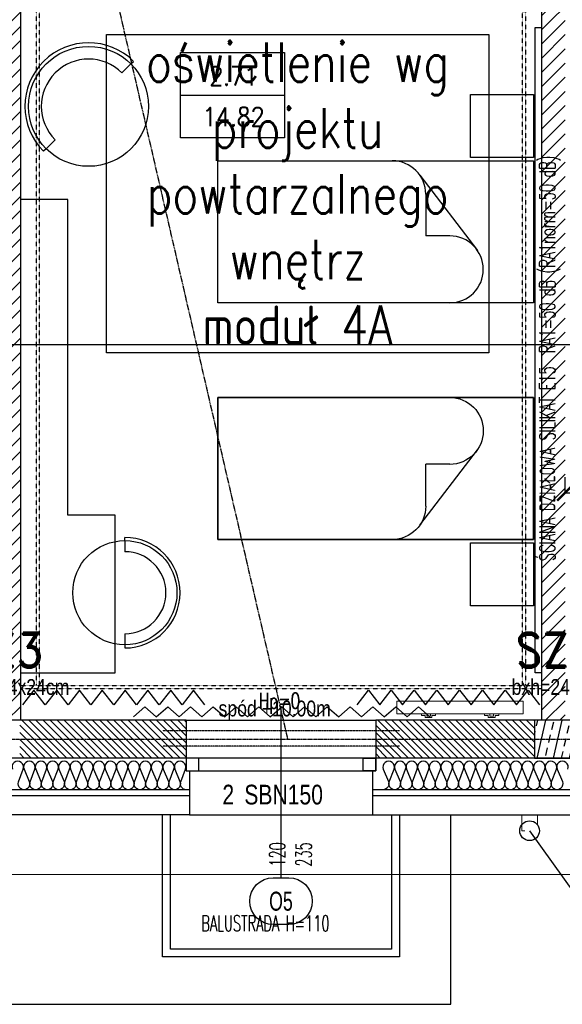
# Model space of a CAD drawing. Header units: millimetres. Extents: x 69081 to 158617, y -37521 to -9534.
# Tile 67 of 256: x 112115 to 112459, y -21442 to -20818. Entities that reach past the tile are written whole.
import ezdxf
from ezdxf.enums import TextEntityAlignment as Align

# ---------------------------------------------------------------- set-up
doc = ezdxf.new("R2010")
doc.units = ezdxf.units.MM
for name, pattern in [('DO', [0.8, 0.6, -0.1, 0, -0.1]), ('DP', [0.5, 0.3, -0.2]), ('KRESKOWA-SREDNIA', [0.2, 0.12, -0.08]), ('Przerywana', [240, 120, -120])]:
    doc.linetypes.add(name, pattern=pattern)
for name, color, linetype in [('0_oświetlenie', 7, 'Continuous'), ('A-----SZ', 8, 'Continuous'), ('A-ARM', 8, 'Continuous'), ('A-BUD-MA-MATERIALY', 8, 'Continuous'), ('A-MEB', 8, 'Continuous'), ('A-OSI', 8, 'DO'), ('A-SCI', 7, 'Continuous'), ('AM DRZWI ZEWN', 1, 'Continuous'), ('BA_okn', 7, 'Continuous'), ('BA_okp', 2, 'Continuous'), ('BA_okw', 1, 'DP'), ('BA_sym', 7, 'Continuous'), ('BA_TXG', 3, 'Continuous'), ('BA_txs', 2, 'Continuous'), ('BA_WIC', 1, 'Continuous'), ('BI_szr', 8, 'Continuous'), ('BZ_sym', 7, 'Continuous'), ('BZ_WIC', 1, 'Continuous'), ('F-BIL', 1, 'Continuous'), ('F-BIL-OP', 3, 'Continuous'), ('F-BIL-TA', 1, 'Continuous'), ('JS_DACH', 3, 'Continuous'), ('JS_OLKA KONSTR', 231, 'Continuous'), ('Nadproża', 5, 'DO'), ('R-----OP', 1, 'Continuous'), ('R-----WY', 1, 'Continuous'), ('RYNNY', 3, 'Continuous'), ('słupy', 1, 'Continuous')]:
    doc.layers.add(name, color=color, linetype=linetype)
for name, color, linetype, lineweight in [('320-W Umeblowanie_Nr_pióra__84', 7, 'Continuous', 13), ('IS_Grzejnik', 15, 'Continuous', 5), ('OPIS', 7, 'Continuous', 25)]:
    doc.layers.add(name, color=color, linetype=linetype, lineweight=lineweight)
doc.layers.get('R-----WY').off()
doc.styles.add('BIKTBG', font='romand.shx', dxfattribs={"width": 0.9})
doc.styles.add('BIKTS', font='bikromsw.shx', dxfattribs={"width": 0.85})
doc.styles.add('ROMANS', font='romans.shx', dxfattribs={"height": 1})
doc.styles.add('SIMPLEX', font='simplex', dxfattribs={"width": 0.85})
doc.styles.add('WYM--ROMANSSHX-08', font='ROMANS.SHX', dxfattribs={"width": 0.8})
doc.dimstyles.new('ROMANSSHX-K5002508105012', dxfattribs={"dimscale": 50, "dimtxt": 0.22, "dimasz": 0.2, "dimexe": 0.2, "dimexo": 0.5, "dimgap": 0.09, "dimtad": 1, "dimdec": 3, "dimrnd": 0.5, "dimdsep": 46, "dimtxsty": 'WYM--ROMANSSHX-08', "dimblk1": 'ARCHTICK', "dimblk2": 'ARCHTICK', "dimsah": 1, "dimcen": 0.1, "dimclrd": 1, "dimclre": 1, "dimclrt": 2, "dimadec": 0, "dimazin": 0, "dimtfac": 1, "dimtdec": 3, "dimtix": 1, "dimtmove": 2, "dimatfit": 3, "dimfxl": 0.5, "dimfxlon": 1, "dimtolj": 1, "dimarcsym": 0})

# ---------------------------------------------------------------- blocks, each defined once
blk = doc.blocks.new('A$C19277BFE')
at = {"layer": 'A-MEB', "linetype": 'Continuous'}
for p, q in [((53.01, 90), (200, 90)), ((200, 90), (200, 0)), ((72.04, 9.16), (35.57, 56.81)), ((200, 0), (89.48, 0))]:
    blk.add_line(p, q, dxfattribs=at)
at = {"layer": 'A-MEB'}
for p in [(53.01, 47.65), (68.3, 21.18)]:
    blk.add_line(p, (68.3, 47.65), dxfattribs=at)
at = {"layer": 'A-MEB', "linetype": 'Continuous'}
blk.add_lwpolyline([(94.24, 0), (0, 0), (0, 90), (56.12, 90)], dxfattribs=at)
for centre, start in [((53.01, 68.82), 90), ((89.48, 21.18), 180)]:
    blk.add_arc(centre, 21.18, start, 270, dxfattribs=at)
blk = doc.blocks.new('osie')
at = {"layer": 'A-OSI'}
for p, q in [((17560.16, -41339.7), (18200.3, -44112.43)), ((16858.8, -44112.43), (20818.3, -44112.43))]:
    blk.add_line(p, q, dxfattribs=at)
blk = doc.blocks.new('_ARCHTICK')
at = {"color": 0, "linetype": 'ByBlock', "const_width": 0.15}
blk.add_lwpolyline([(-0.5, -0.5), (0.5, 0.5)], dxfattribs=at)
blk = doc.blocks.new('*D3047')
at = {"layer": 'A-ARM', "color": 1, "lineweight": -2, "transparency": 16777216}
for p, q in [((112460.64, -21117.49), (112460.64, -21107.49)), ((112790.64, -21117.49), (112790.64, -21107.49)), ((112460.64, -21117.49), (112790.64, -21117.49))]:
    blk.add_line(p, q, dxfattribs=at)
at = {"layer": 'Defpoints', "color": 0, "lineweight": 5, "transparency": 16777216}
for p in [(112460.64, -21117.49), (112790.64, -21117.49), (112790.64, -21117.49)]:
    blk.add_point(p, dxfattribs=at)
at = {"layer": 'A-ARM', "color": 1, "lineweight": -2, "transparency": 16777216, "xscale": 10, "yscale": 10, "zscale": 10, "rotation": 180}
blk.add_blockref('_ARCHTICK', (112460.64, -21117.49), dxfattribs=at)
at = {"layer": 'A-ARM', "color": 1, "lineweight": -2, "transparency": 16777216, "xscale": 10, "yscale": 10, "zscale": 10}
blk.add_blockref('_ARCHTICK', (112790.64, -21117.49), dxfattribs=at)
at = {"layer": 'A-ARM', "color": 2, "transparency": 16777216, "insert": (112625.64, -21107.49), "char_height": 11, "attachment_point": 5, "style": 'WYM--ROMANSSHX-08'}
blk.add_mtext('\\A1;330', dxfattribs=at)
blk = doc.blocks.new('DYBY-BL5')
at = {"layer": 'F-BIL-TA', "color": 1}
blk.add_line((0, 45), (110, 45), dxfattribs=at)
blk.add_lwpolyline([(0, 0), (0, 90), (110, 90), (110, 0)], close=True, dxfattribs=at)
at = {"layer": 'F-BIL-OP', "style": 'SIMPLEX', "width": 0.85}
blk.add_attdef('NR', text='', height=20, dxfattribs=at).set_placement((56, 55), align=Align.CENTER)
at = {"layer": 'F-BIL-OP', "color": 2, "style": 'SIMPLEX', "width": 0.85, "flags": 1}
for tag, p in [('NAZWA', (119, 55)), ('POSADZKA', (119, 12)), ('GRUPA', (119, -27)), ('RODZAJ', (119, -72))]:
    blk.add_attdef(tag, p, '', height=19, dxfattribs=at)
at = {"layer": 'F-BIL-OP', "color": 2, "style": 'SIMPLEX', "width": 0.85}
blk.add_attdef('POW.', text='', height=20, dxfattribs=at).set_placement((56, 12), align=Align.CENTER)
at = {"layer": 'F-BIL-OP', "color": 2, "style": 'SIMPLEX', "width": 0.85, "flags": 1}
blk.add_attdef('POWH.', text='', height=20, dxfattribs=at).set_placement((56, -27), align=Align.CENTER)
blk = doc.blocks.new('Rura spustowa złożona 24')
at = {"layer": '320-W Umeblowanie_Nr_pióra__84', "color": 7, "linetype": 'Przerywana', "lineweight": 13, "flags": 128}
blk.add_lwpolyline([(-50, 50), (-50, -50), (50, -50), (50, 50)], close=True, dxfattribs=at)
blk = doc.blocks.new('symnadpr')
at = {"style": 'BIKTS', "width": 0.8}
blk.add_attdef('SZT_NADPR', text='', height=25, dxfattribs=at).set_placement((-48.7, -11.7), align=Align.RIGHT)
blk.add_attdef('NAZNADPR', (-42.6, -11.7), '', height=25, dxfattribs=at)
blk = doc.blocks.new('A$C04435ce7')
at = {"layer": 'BI_szr'}
h = blk.add_hatch(dxfattribs=at)
h.set_pattern_fill('BIK_ZELBET', color=256, scale=5, angle=32, style=0)
h.set_pattern_definition([(77, (1775.602, 48.061), (-9.7437, 2.2495), []), (77, (1781.599, 51.808), (-9.7437, 2.2495), [5, -3.5])])
h.paths.add_polyline_path([(1757.09, 29.37), (1781.09, 29.37), (1781.09, 53.37), (1757.09, 53.37)])
at = {"layer": 'Nadproża', "ltscale": 0.75}
for p, q in [((1671.59, 46.57), (1521.59, 46.57)), ((1671.59, 36.99), (1521.59, 36.99))]:
    blk.add_line(p, q, dxfattribs=at)
at = {"layer": 'słupy', "color": 4}
blk.add_lwpolyline([(1757.09, 29.37), (1781.09, 29.37), (1781.09, 53.37), (1757.09, 53.37)], close=True, dxfattribs=at)
at = {"layer": 'BZ_sym'}
ref = blk.add_blockref('symnadpr', (1594.89, 6.25), dxfattribs=dict(at, xscale=0.5, yscale=0.5, zscale=0.5))
ref.add_attrib('naznadpr', 'SBN150', (1573.39, 0), dxfattribs={"height": 12.5, "style": 'BIKTS', "width": 0.8})
ref.add_attrib('szt_nadpr', '2', dxfattribs={"height": 12.5, "style": 'BIKTS', "width": 0.8}).set_placement((1566.94, 0), align=Align.RIGHT)
at = {"layer": 'BA_TXG', "style": 'BIKTBG', "width": 0.9}
for p in [(1420.66, 86.79), (1770.66, 86.79)]:
    blk.add_text('SZ3', height=22, rotation=0, dxfattribs=at).set_placement(p, align=Align.CENTER)
at = {"layer": 'OPIS', "char_height": 10, "style": 'WYM--ROMANSSHX-08'}
for s, insert, width, attachment_point in [('{\\fArial|b0|i0|c238|p34;bxh=24x24cm}', (1462.57, 79.45), 74.0521, 3), ('{\\fArial|b0|i0|c238|p34;bxh=24x24cm}', (1812.57, 79.45), 74.0521, 3), ('{\\fArial|b0|i0|c238|p34;spód +10.00m}', (1557.04, 65.8), 160, 1)]:
    blk.add_mtext(s, dxfattribs=dict(at, insert=insert, width=width, attachment_point=attachment_point))
blk = doc.blocks.new('grzejniki pietro 2')
at = {"layer": 'IS_Grzejnik', "extrusion": (0, 0, -1), "elevation": -289.1}
blk.add_lwpolyline([(-18414.12, -43520.93), (-18334.12, -43520.93), (-18334.12, -43512.93), (-18414.12, -43512.93)], close=True, dxfattribs=at)
at = {"layer": 'IS_Grzejnik', "elevation": 289.1}
for points in [[(18358.62, -43520.93), (18355.29, -43520.93), (18355.29, -43522.33), (18352.96, -43522.33), (18352.96, -43520.93), (18349.62, -43520.93), (18349.62, -43521.93), (18351.96, -43521.93), (18351.96, -43523.33), (18356.29, -43523.33), (18356.29, -43521.93), (18358.62, -43521.93)], [(18398.62, -43520.93), (18395.29, -43520.93), (18395.29, -43522.33), (18392.96, -43522.33), (18392.96, -43520.93), (18389.62, -43520.93), (18389.62, -43521.93), (18391.96, -43521.93), (18391.96, -43523.33), (18396.29, -43523.33), (18396.29, -43521.93), (18398.62, -43521.93)]]:
    blk.add_lwpolyline(points, close=True, dxfattribs=at)
blk = doc.blocks.new('symdrz')
blk.add_lwpolyline([(-10, -30, -1), (-10, 30), (10, 30, -1), (10, -30)], format="xyb", close=True)
at = {"style": 'BIKTS', "width": 0.8}
blk.add_attdef('SZERDRZ', text='', height=25, dxfattribs=at).set_placement((77.1, 8.8), align=Align.CENTER)
blk.add_attdef('SYMDRZ', text='', height=25, dxfattribs=at).set_placement((0, 0), align=Align.MIDDLE)
blk.add_attdef('WYSDRZ', text='', height=25, dxfattribs=at).set_placement((77.1, -9.5), align=Align.TOP_CENTER)
blk = doc.blocks.new('A$C3901f979')
at = {"layer": 'AM DRZWI ZEWN'}
ref = blk.add_blockref('symdrz', (1442.75, 14.85), dxfattribs=dict(at, xscale=0.4950000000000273, yscale=0.4950000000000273, zscale=0.4950000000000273))
ref.add_attrib('Symdrz', 'O5', dxfattribs={"layer": 'BA_sym', "height": 12, "style": 'BIKTS', "width": 0.7}).set_placement((1442.75, 14.85), align=Align.MIDDLE_CENTER)
blk = doc.blocks.new('PRZEKROJE')
at = {"layer": 'R-----OP', "color": 121, "linetype": 'DP'}
blk.add_line((17635.62, -35018.77), (20288.52, -35018.77), dxfattribs=at)
blk.add_lwpolyline([(17635.62, -35018.77), (20288.52, -35018.77), (20288.52, -35018.77), (20555.1, -35018.77), (20555.1, -35018.77), (21600.08, -35018.77)], dxfattribs=at)

msp = doc.modelspace()

# ---------------------------------------------------------------- hatches: boundary and pattern name
at = {"layer": 'A-----SZ'}
h = msp.add_hatch(dxfattribs=at)
h.set_pattern_fill('ANSI31', color=256, scale=2)
h.set_pattern_definition([(45, (77432.36, 11586.2524), (-4.4901281, 4.4901281), [])])
h.paths.add_polyline_path([(111471.1992, -19714.1903), (111466.7002, -19694.7029), (111455.0078, -19697.4023), (111459.5068, -19716.8897), (111502.2475, -19902.02), (111556.8122, -19889.4228), (111554.1128, -19877.7303), (111511.2405, -19887.6282)])
h.paths.add_polyline_path([(111908.6415, -20600.5941), (111739.3228, -20600.5941), (111708.7721, -20612.5941), (111908.6415, -20612.5941)])
h.paths.add_polyline_path([(111920.6415, -20560.5941), (111908.6415, -20561.5038), (111908.6415, -20688.5941), (111920.6415, -20688.5941)])
h.paths.add_polyline_path([(111920.6415, -20791.5941), (111908.6415, -20791.5941), (111908.6415, -20869.395), (111920.6415, -20878.9403)])
h.paths.add_polyline_path([(112115.6415, -20560.5941), (112100.6415, -20560.5941), (112100.6415, -21261.5941), (112115.6415, -21261.5941)])
h.paths.add_polyline_path([(112297.6415, -20560.5941), (112285.6415, -20560.5941), (112285.6415, -20678.5941), (112297.6415, -20678.5941)])
h.paths.add_polyline_path([(112409.6415, -20560.5941), (112397.6415, -20560.5941), (112397.6415, -20660.5941), (112445.6415, -20660.5941), (112445.6415, -20648.5941), (112409.6415, -20648.5941)])
h.paths.add_polyline_path([(112508.6415, -20560.5941), (112496.6415, -20560.5941), (112496.6415, -20648.5941), (112460.6415, -20648.5941), (112460.6415, -20660.5941), (112508.6415, -20660.5941)])
h.paths.add_polyline_path([(112460.6415, -20648.5941), (112445.6415, -20648.5941), (112445.6415, -21261.5941), (112460.6415, -21261.5941)])
h.paths.add_polyline_path([(112445.6415, -20800.5941), (112297.6415, -20800.5941), (112297.6415, -20781.5941), (112285.6415, -20781.5941), (112285.6415, -20812.5941), (112445.6415, -20812.5941)])
h.paths.add_polyline_path([(112620.6415, -20781.5941), (112608.6415, -20781.5941), (112608.6415, -20800.5941), (112460.6415, -20800.5941), (112460.6415, -20812.5941), (112620.6415, -20812.5941)])
h.paths.add_polyline_path([(112620.6415, -20560.5941), (112608.6415, -20560.5941), (112608.6415, -20678.5941), (112620.6415, -20678.5941)])
h.paths.add_polyline_path([(112805.6415, -20560.5941), (112790.6415, -20560.5941), (112790.6415, -21261.5941), (112805.6415, -21261.5941)])
h.paths.add_polyline_path([(112987.6415, -20560.5941), (112975.6415, -20560.5941), (112975.6415, -20678.5941), (112987.6415, -20678.5941)])
h.paths.add_polyline_path([(112987.6415, -20779.5941), (112975.6415, -20779.5941), (112975.6415, -20812.5941), (113135.6415, -20812.5941), (113135.6415, -20800.5941), (112987.6415, -20800.5941)])
h.paths.add_polyline_path([(113099.6415, -20560.5941), (113087.6415, -20560.5941), (113087.6415, -20660.5941), (113135.6415, -20660.5941), (113135.6415, -20648.5941), (113099.6415, -20648.5941)])
h.paths.add_polyline_path([(113150.6415, -20648.5941), (113135.6415, -20648.5941), (113135.6415, -21261.5941), (113150.6415, -21261.5941)])
h.paths.add_polyline_path([(113198.6415, -20560.5941), (113186.6415, -20560.5941), (113186.6415, -20648.5941), (113150.6415, -20648.5941), (113150.6415, -20660.5941), (113198.6415, -20660.5941)])
h.paths.add_polyline_path([(113310.6415, -20560.5941), (113298.6415, -20560.5941), (113298.6415, -20678.5941), (113310.6415, -20678.5941)])
h.paths.add_polyline_path([(113310.6415, -20779.5941), (113298.6415, -20779.5941), (113298.6415, -20800.5941), (113150.6415, -20800.5941), (113150.6415, -20812.5941), (113310.6415, -20812.5941)])
h.paths.add_polyline_path([(113495.6415, -20560.5941), (113480.6415, -20560.5941), (113480.6415, -21261.5941), (113495.6415, -21261.5941)])
h.paths.add_polyline_path([(113840.6415, -20560.5941), (113825.6415, -20560.5941), (113825.6415, -21261.5941), (113840.6415, -21261.5941)])
h.paths.add_polyline_path([(113825.6415, -20648.5941), (113789.6415, -20648.5941), (113789.6415, -20560.5941), (113777.6415, -20560.5941), (113777.6415, -20660.5941), (113825.6415, -20660.5941)])
h.paths.add_polyline_path([(113677.6415, -20560.5941), (113665.6415, -20560.5941), (113665.6415, -20678.5941), (113677.6415, -20678.5941)])
h.paths.add_polyline_path([(113677.6415, -20781.5941), (113665.6415, -20781.5941), (113665.6415, -20812.5941), (113825.6415, -20812.5941), (113825.6415, -20800.5941), (113677.6415, -20800.5941)])
h.paths.add_polyline_path([(114226.1415, -20560.5941), (114214.1415, -20560.5941), (114214.1415, -20688.5941), (114226.1415, -20688.5941)])
h.paths.add_polyline_path([(114237.1415, -20346.5941), (114217.1415, -20346.5941), (114217.1415, -20358.5941), (114225.1415, -20358.5941), (114225.1415, -20536.5941), (114237.1415, -20536.5941)])
h.paths.add_polyline_path([(114114.1415, -20346.5941), (114020.1415, -20346.5941), (114020.1415, -20358.5941), (114114.1415, -20358.5941)])
h = msp.add_hatch(dxfattribs=at)
h.set_pattern_fill('ANSI31', color=256, angle=270.0000002)
h.set_pattern_definition([(315, (132169.583, 8390.9974), (2.24506402, 2.24506404), [])])
h.paths.add_polyline_path([(112220.6814, -21261.5849), (112220.6814, -21285.5849), (112115.1814, -21285.5849), (112115.1814, -21261.5849)])
h = msp.add_hatch(dxfattribs=at)
h.set_pattern_fill('ANSI31', color=256, angle=270.0000002)
h.set_pattern_definition([(315, (132395.083, 8390.9974), (2.24506402, 2.24506404), [])])
h.paths.add_polyline_path([(112441.1814, -21261.5849), (112441.1814, -21285.5849), (112340.6814, -21285.5849), (112340.6814, -21261.5849)])

# ---------------------------------------------------------------- linework, layer by layer
at = {"layer": '0_oświetlenie', "color": 7, "lineweight": 5, "elevation": 1}
msp.add_lwpolyline([(111353.9326, -21359.284), (114660.1136, -21359.284), (114644.1136, -18638.284), (113105.1136, -18638.284), (113105.1136, -19854.284), (112602.3789, -19854.284), (112319.9319, -18630.8715), (110820.3763, -18977.0712), (111353.9326, -21359.284)], dxfattribs=at)
at = {"layer": 'A-BUD-MA-MATERIALY'}
for points in [[(112220.6415, -21305.5941, -0.52350852), (112217.2031, -21300.6349), (112220.2298, -21292.5523, 1.47258809), (112213.4056, -21292.6847), (112216.6842, -21300.5026, -1.47258809), (112209.8599, -21300.6349), (112212.8867, -21292.5523, 1.47258809), (112206.0624, -21292.6847), (112209.341, -21300.5026, -1.47258809), (112202.5168, -21300.6349), (112205.5435, -21292.5523, 1.47258809), (112198.7192, -21292.6847), (112201.9979, -21300.5026, -1.47258809), (112195.1736, -21300.6349), (112198.2004, -21292.5523, 1.47258809), (112191.3761, -21292.6847), (112194.6547, -21300.5026, -1.47258809), (112187.8305, -21300.6349), (112190.8572, -21292.5523, 1.47258809), (112184.0329, -21292.6847), (112187.3116, -21300.5026, -1.47258809), (112180.4873, -21300.6349), (112183.5141, -21292.5523, 1.47258809), (112176.6898, -21292.6847), (112179.9684, -21300.5026, -1.47258809), (112173.1442, -21300.6349), (112176.1709, -21292.5523, 1.47258809), (112169.3466, -21292.6847), (112172.6253, -21300.5026, -1.47258809), (112165.801, -21300.6349), (112168.8278, -21292.5523, 1.47258809), (112162.0035, -21292.6847), (112165.2821, -21300.5026, -1.47258809), (112158.4579, -21300.6349), (112161.4846, -21292.5523, 1.47258809), (112154.6603, -21292.6847), (112157.939, -21300.5026, -1.47258809), (112151.1147, -21300.6349), (112154.1415, -21292.5523, 1.47258809), (112147.3172, -21292.6847), (112150.5958, -21300.5026, -1.47258809), (112143.7716, -21300.6349), (112146.7983, -21292.5523, 1.47258809), (112139.974, -21292.6847), (112143.2527, -21300.5026, -1.47258809), (112136.4284, -21300.6349), (112139.4552, -21292.5523, 1.47258809), (112132.6309, -21292.6847), (112135.9095, -21300.5026, -1.47258809), (112129.0853, -21300.6349), (112132.112, -21292.5523, 1.47258809), (112125.2877, -21292.6847), (112128.5664, -21300.5026, -1.47258809), (112121.7421, -21300.6349), (112124.7688, -21292.5523, 1.47258809), (112117.9446, -21292.6847), (112121.2232, -21300.5026, -1.47258809), (112114.399, -21300.6349), (112117.4257, -21292.5523, 1.47258809), (112110.6014, -21292.6847)], [(112176.5826, -21305.5941, -0.52350852), (112173.1442, -21300.6349), (112176.1709, -21292.5523, 1.47258809), (112169.3466, -21292.6847), (112172.6253, -21300.5026, -1.47258809), (112165.801, -21300.6349), (112168.8278, -21292.5523, 1.47258809), (112162.0035, -21292.6847), (112165.2821, -21300.5026, -1.47258809), (112158.4579, -21300.6349), (112161.4846, -21292.5523, 1.47258809), (112154.6603, -21292.6847), (112157.939, -21300.5026, -1.47258809), (112151.1147, -21300.6349), (112154.1415, -21292.5523, 1.47258809), (112147.3172, -21292.6847), (112150.5958, -21300.5026, -1.47258809), (112143.7716, -21300.6349), (112146.7983, -21292.5523, 1.47258809), (112139.974, -21292.6847), (112143.2527, -21300.5026, -1.47258809), (112136.4284, -21300.6349), (112139.4552, -21292.5523, 1.47258809), (112132.6309, -21292.6847), (112135.9095, -21300.5026, -1.47258809), (112129.0853, -21300.6349), (112132.112, -21292.5523, 1.47258809), (112125.2877, -21292.6847), (112128.5664, -21300.5026, -1.47258809), (112121.7421, -21300.6349), (112124.7688, -21292.5523, 1.47258809), (112117.9446, -21292.6847), (112121.2232, -21300.5026, -1.47258809), (112114.399, -21300.6349), (112117.4257, -21292.5523, 1.47258809), (112110.6014, -21292.6847)], [(112462.4257, -21292.5523, 1.47258809), (112455.6014, -21292.6847), (112458.8801, -21300.5026, -1.47258809), (112452.0558, -21300.6349), (112455.0825, -21292.5523, 1.47258809), (112448.2583, -21292.6847), (112451.5369, -21300.5026, -1.47258809), (112444.7127, -21300.6349), (112447.7394, -21292.5523, 1.47258809), (112440.9151, -21292.6847), (112444.1938, -21300.5026, -1.47258809), (112437.3695, -21300.6349), (112440.3962, -21292.5523, 1.47258809), (112433.572, -21292.6847), (112436.8506, -21300.5026, -1.47258809), (112430.0264, -21300.6349), (112433.0531, -21292.5523, 1.47258809), (112426.2288, -21292.6847), (112429.5075, -21300.5026, -1.47258809), (112422.6832, -21300.6349), (112425.7099, -21292.5523, 1.47258809), (112418.8857, -21292.6847), (112422.1643, -21300.5026, -1.47258809), (112415.34, -21300.6349), (112418.3668, -21292.5523, 1.47258809), (112411.5425, -21292.6847), (112414.8212, -21300.5026, -1.47258809), (112407.9969, -21300.6349), (112411.0236, -21292.5523, 1.47258809), (112404.1994, -21292.6847), (112407.478, -21300.5026, -1.47258809), (112400.6537, -21300.6349), (112403.6805, -21292.5523, 1.47258809), (112396.8562, -21292.6847), (112400.1349, -21300.5026, -1.47258809), (112393.3106, -21300.6349), (112396.3373, -21292.5523, 1.47258809), (112389.5131, -21292.6847), (112392.7917, -21300.5026, -1.47258809), (112385.9674, -21300.6349), (112388.9942, -21292.5523, 1.47258809), (112382.1699, -21292.6847), (112385.4486, -21300.5026, -1.47258809), (112378.6243, -21300.6349), (112381.651, -21292.5523, 1.47258809), (112374.8268, -21292.6847), (112378.1054, -21300.5026, -1.47258809), (112371.2811, -21300.6349), (112374.3079, -21292.5523, 1.47258809), (112367.4836, -21292.6847), (112370.7623, -21300.5026, -1.47258809), (112363.938, -21300.6349), (112366.9647, -21292.5523, 1.47258809), (112360.1405, -21292.6847), (112363.4191, -21300.5026, -1.47258809), (112356.5948, -21300.6349), (112359.6216, -21292.5523, 1.47258809), (112352.7973, -21292.6847), (112356.076, -21300.5026, -1.47258809), (112349.2517, -21300.6349), (112352.2784, -21292.5523, 1.47258809), (112345.4542, -21292.6847), (112348.7328, -21300.5026, -0.55167917), (112345.1685, -21305.5898)], [(112462.4257, -21292.5523, 1.47258809), (112455.6014, -21292.6847), (112458.8801, -21300.5026, -1.47258809), (112452.0558, -21300.6349), (112455.0825, -21292.5523, 1.47258809), (112448.2583, -21292.6847), (112451.5369, -21300.5026, -1.47258809), (112444.7127, -21300.6349), (112447.7394, -21292.5523, 1.47258809), (112440.9151, -21292.6847), (112444.1938, -21300.5026, -1.47258809), (112437.3695, -21300.6349), (112440.3962, -21292.5523, 1.47258809), (112433.572, -21292.6847), (112436.8506, -21300.5026, -1.47258809), (112430.0264, -21300.6349), (112433.0531, -21292.5523, 1.47258809), (112426.2288, -21292.6847), (112429.5075, -21300.5026, -1.47258809), (112422.6832, -21300.6349), (112425.7099, -21292.5523, 1.47258809), (112418.8857, -21292.6847), (112422.1643, -21300.5026, -1.47258809), (112415.34, -21300.6349), (112418.3668, -21292.5523, 1.47258809), (112411.5425, -21292.6847), (112414.8212, -21300.5026, -1.47258809), (112407.9969, -21300.6349), (112411.0236, -21292.5523, 1.47258809), (112404.1994, -21292.6847), (112407.478, -21300.5026, -1.47258809), (112400.6537, -21300.6349), (112403.6805, -21292.5523, 1.47258809), (112396.8562, -21292.6847), (112400.1349, -21300.5026, -1.47258809), (112393.3106, -21300.6349), (112396.3373, -21292.5523, 1.47258809), (112389.5131, -21292.6847), (112392.7917, -21300.5026, -0.55167917), (112389.2274, -21305.5898)]]:
    msp.add_lwpolyline(points, format="xyb", dxfattribs=at)
at = {"layer": 'A-MEB'}
for p, q in [((112185.6429, -20845.7382), (112187.2714, -20844.1097)), ((112185.6429, -20845.7382), (112187.2714, -20844.1097)), ((112179.9432, -20851.4379), (112185.6429, -20845.7382)), ((112131.9028, -20899.4783), (112137.6025, -20893.7786)), ((112131.9028, -20899.4783), (112130.2743, -20901.1068)), ((112181.7651, -21147.799), (112181.7651, -21145.799)), ((112181.7651, -21147.799), (112181.7651, -21154.799)), ((112181.7651, -21206.799), (112181.7651, -21213.799)), ((112181.7651, -21213.799), (112181.7651, -21215.799))]:
    msp.add_line(p, q, dxfattribs=at)
at = {"layer": 'A-MEB', "linetype": 'KRESKOWA-SREDNIA'}
for points in [[(112127.6415, -21239.5941), (112127.6415, -20812.5941), (112125.6415, -20812.5941), (112125.6415, -21239.5941)], [(112433.6415, -21239.5941), (112433.6415, -20812.5941), (112435.6415, -20812.5941), (112435.6415, -21239.5941)], [(112115.6415, -21239.5941), (112445.6415, -21239.5941), (112445.6415, -21241.5941), (112115.6415, -21241.5941)]]:
    msp.add_lwpolyline(points, dxfattribs=at)
at = {"layer": 'A-MEB'}
for points in [[(112441.6415, -20822.5941), (112445.6415, -20822.5941), (112445.6415, -21231.5941), (112441.6415, -21231.5941)], [(112240.6415, -20907.0941), (112440.6415, -20907.0941), (112440.6415, -20997.0941), (112240.6415, -20997.0941)], [(112240.6415, -21057.0941), (112440.6415, -21057.0941), (112440.6415, -21147.0941), (112240.6415, -21147.0941)]]:
    msp.add_lwpolyline(points, close=True, dxfattribs=at)
for points in [[(112400.6415, -20905.0941), (112400.6415, -20865.0941), (112440.6415, -20865.0941), (112440.6415, -20905.0941), (112400.6415, -20905.0941)], [(112115.6415, -20931.5941), (112115.6415, -21231.5941), (112175.6415, -21231.5941), (112175.6415, -21131.5941), (112145.6415, -21131.5941), (112145.6415, -20931.5941), (112115.6415, -20931.5941)], [(112115.6415, -20931.5941), (112115.6415, -21231.5941), (112175.6415, -21231.5941), (112175.6415, -21131.5941), (112145.6415, -21131.5941), (112145.6415, -20931.5941), (112115.6415, -20931.5941)], [(112400.6415, -21189.0941), (112400.6415, -21149.0941), (112440.6415, -21149.0941), (112440.6415, -21189.0941), (112400.6415, -21189.0941)], [(112131.3791, -21251.7764), (112124.1584, -21242.5406), (112116.9376, -21251.7764)], [(112145.8206, -21251.7764), (112138.5998, -21242.5406), (112131.3791, -21251.7764)], [(112160.2621, -21251.7764), (112153.0413, -21242.5406), (112145.8206, -21251.7764)], [(112174.7035, -21251.7764), (112167.4828, -21242.5406), (112160.2621, -21251.7764)], [(112189.145, -21251.7764), (112181.9243, -21242.5406), (112174.7035, -21251.7764)], [(112203.5865, -21251.7764), (112196.3658, -21242.5406), (112189.145, -21251.7764)], [(112218.028, -21251.7764), (112210.8072, -21242.5406), (112203.5865, -21251.7764)], [(112232.4695, -21251.7764), (112225.2487, -21242.5406), (112218.028, -21251.7764)], [(112328.8135, -21251.7764), (112336.0342, -21242.5406), (112343.255, -21251.7764)], [(112343.255, -21251.7764), (112350.4757, -21242.5406), (112357.6965, -21251.7764)], [(112357.6965, -21251.7764), (112364.9172, -21242.5406), (112372.1379, -21251.7764)], [(112372.1379, -21251.7764), (112379.3587, -21242.5406), (112386.5794, -21251.7764)], [(112386.5794, -21251.7764), (112393.8002, -21242.5406), (112401.0209, -21251.7764)], [(112401.0209, -21251.7764), (112408.2416, -21242.5406), (112415.4624, -21251.7764)], [(112415.4624, -21251.7764), (112422.6831, -21242.5406), (112429.9038, -21251.7764)], [(112429.9038, -21251.7764), (112437.1246, -21242.5406), (112444.3453, -21251.7764)], [(112187.2583, -21259.3405), (112194.4791, -21253.1047), (112201.6998, -21259.3405)], [(112201.6998, -21259.3405), (112208.9205, -21253.1047), (112216.1413, -21259.3405)], [(112216.1413, -21259.3405), (112223.362, -21253.1047), (112230.5828, -21259.3405)], [(112230.5828, -21259.3405), (112237.8035, -21253.1047), (112245.0242, -21259.3405)], [(112245.0242, -21259.3405), (112252.245, -21253.1047), (112259.4657, -21259.3405)], [(112259.4657, -21259.3405), (112266.6865, -21253.1047), (112273.9072, -21259.3405)], [(112273.9072, -21259.3405), (112281.1279, -21253.1047), (112288.3487, -21259.3405)], [(112288.3487, -21259.3405), (112295.5694, -21253.1047), (112302.7902, -21259.3405)], [(112302.7902, -21259.3405), (112310.0109, -21253.1047), (112317.2316, -21259.3405)], [(112317.2316, -21259.3405), (112324.4524, -21253.1047), (112331.6731, -21259.3405)], [(112331.6731, -21259.3405), (112338.8938, -21253.1047), (112346.1146, -21259.3405)], [(112346.1146, -21259.3405), (112353.3353, -21253.1047), (112360.5561, -21259.3405)], [(112360.5561, -21259.3405), (112367.7768, -21253.1047), (112374.9975, -21259.3405)]]:
    msp.add_lwpolyline(points, dxfattribs=at)
for centre, radius in [((112158.7728, -20872.6082), 38), ((112181.7651, -21180.799), 33)]:
    msp.add_circle(centre, radius, dxfattribs=at)
for centre, radius, start, end in [((112158.7728, -20872.6082), 40.303, 45, 225), ((112158.7728, -20872.6082), 29.9394, 45, 225), ((112181.7651, -21180.799), 35, 270, 90), ((112181.7651, -21180.799), 26, 270, 90)]:
    msp.add_arc(centre, radius, start, end, dxfattribs=at)
at = {"layer": 'A-SCI', "color": 5}
for p, q in [((112115.6415, -20560.5941), (112115.6415, -21261.5941)), ((112445.6415, -20648.5941), (112445.6415, -21261.5941))]:
    msp.add_line(p, q, dxfattribs=at)
at = {"layer": 'A-SCI', "color": 4}
for p, q in [((112220.6415, -21261.5941), (112220.6415, -21293.5941)), ((112340.6415, -21261.5941), (112340.6415, -21293.5941))]:
    msp.add_line(p, q, dxfattribs=at)
for points in [[(112220.6415, -21261.5941), (111995.6415, -21261.5941)], [(112565.6415, -21261.5941), (112340.6415, -21261.5941)], [(112220.6415, -21285.5941), (111995.6415, -21285.5941)], [(112565.6415, -21285.5941), (112340.6415, -21285.5941)], [(112220.6415, -21293.5941), (112222.6415, -21293.5941), (112222.6415, -21321.5941)], [(112340.6415, -21293.5941), (112338.6415, -21293.5941), (112338.6415, -21321.5941), (112567.6415, -21321.5941)], [(112222.6415, -21321.5941), (111993.6415, -21321.5941)]]:
    msp.add_lwpolyline(points, dxfattribs=at)
at = {"layer": 'BA_okn'}
for points in [[(112220.6415, -21293.5941), (112340.6415, -21293.5941), (112340.6415, -21285.5941), (112220.6415, -21285.5941)], [(112220.6415, -21293.5941), (112228.6415, -21293.5941), (112228.6415, -21285.5941), (112220.6415, -21285.5941)], [(112340.6415, -21293.5941), (112332.6415, -21293.5941), (112332.6415, -21285.5941), (112340.6415, -21285.5941)]]:
    msp.add_lwpolyline(points, close=True, dxfattribs=at)
at = {"layer": 'BA_okp'}
for points in [[(111438.1415, -21321.5941), (111438.1415, -21441.5941), (112388.1415, -21441.5941), (112388.1415, -21321.5941)], [(112355.6415, -21321.5941), (112355.6415, -21411.5941), (112205.6415, -21411.5941), (112205.6415, -21321.5941)], [(112350.6415, -21321.5941), (112350.6415, -21406.5941), (112210.6415, -21406.5941), (112210.6415, -21321.5941)]]:
    msp.add_lwpolyline(points, dxfattribs=at)
at = {"layer": 'BA_okw'}
for p, q in [((112220.6415, -21261.5941), (112340.6415, -21261.5941)), ((112222.6415, -21321.5941), (112338.6415, -21321.5941))]:
    msp.add_line(p, q, dxfattribs=at)
at = {"layer": 'BA_WIC'}
msp.add_line((112280.6415, -21252.5941), (112280.6415, -21361.4009), dxfattribs=at)
msp.add_lwpolyline([(112438.1165, -21331.5941), (112474.0557, -21381.7021), (112631.1321, -21381.7021)], dxfattribs=at)
at = {"layer": 'BZ_WIC'}
for points in [[(112222.6415, -21305.5941), (111993.6415, -21305.5941)], [(112567.6415, -21305.5941), (112338.6415, -21305.5941)], [(112222.6415, -21309.5941), (111993.6415, -21309.5941)], [(112567.6415, -21309.5941), (112338.6415, -21309.5941)]]:
    msp.add_lwpolyline(points, dxfattribs=at)
at = {"layer": 'JS_DACH'}
msp.add_circle((112438.1165, -21331.5941), 6.25, dxfattribs=at)

# ---------------------------------------------------------------- block references
at = {"layer": 'A-MEB', "extrusion": (0, 0, -1), "xscale": -1, "zscale": -1, "rotation": 180}
msp.add_blockref('A$C19277BFE', (-112440.6415, -20907.0941), dxfattribs=at)
at = {"layer": 'A-MEB', "extrusion": (0, 0, -1), "zscale": -1}
msp.add_blockref('A$C19277BFE', (-112440.6415, -21147.0941), dxfattribs=at)
at = {"layer": 'A-SCI', "color": 4}
msp.add_blockref('osie', (94084.5456, 22838.835), dxfattribs=at)
at = {"layer": 'AM DRZWI ZEWN'}
msp.add_blockref('A$C3901f979', (110837.8965, -21391.1009), dxfattribs=at)
at = {"layer": 'F-BIL', "xscale": 0.6, "yscale": 0.6, "zscale": 0.6}
msp.add_blockref('DYBY-BL5', (112216.9664, -20892.4634), dxfattribs=at).add_auto_attribs({'NR': '2.71', 'POW.': '14.82'})
at = {"layer": 'IS_Grzejnik'}
msp.add_blockref('grzejniki pietro 2', (94019.9764, 22263.4019, -289.1), dxfattribs=at)
at = {"layer": 'JS_OLKA KONSTR'}
msp.add_blockref('A$C04435ce7', (110684.0499, -21314.9635), dxfattribs=at)
at = {"layer": 'R-----WY'}
msp.add_blockref('PRZEKROJE', (93259.4635, 13995.1786), dxfattribs=at)
at = {"layer": 'RYNNY', "color": 8, "xscale": 0.1, "yscale": 0.1, "zscale": 100}
msp.add_blockref('Rura spustowa złożona 24', (112438.1165, -21326.5941), dxfattribs=at)

# ---------------------------------------------------------------- texts
at = {"layer": '0_oświetlenie', "linetype": 'Continuous', "insert": (112291.2016, -20832.1325, 1), "char_height": 25, "width": 232.095299, "attachment_point": 2, "style": 'WYM--ROMANSSHX-08', "bg_fill": 16, "box_fill_scale": 1.2, "bg_fill_color": 257, "bg_fill_transparency": 0}
msp.add_mtext('\\Fsimplex.shx|c238;oświetlenie wg projektu powtarzalnego wnętrz \\Pmoduł 4A', dxfattribs=at)
at = {"layer": 'BA_txs', "insert": (112299.9827, -21354.3255), "char_height": 10, "width": 211.406726, "attachment_point": 7, "rotation": 90, "style": 'ROMANS'}
msp.add_mtext('\\pxse0.96;{\\W0.6;\\C1;120\\P235}', dxfattribs=at)
at = {"layer": 'R-----OP', "insert": (112444.3764, -21160.6648), "char_height": 10, "width": 360.981739, "attachment_point": 1, "rotation": 90, "style": 'ROMANS'}
msp.add_mtext('{\\W0.6;ŚCIANA DZIAŁOWA SILIKAT E15  RA1=50 dB (RA1norm=50 dB)}', dxfattribs=at)
at = {"layer": 'R-----OP', "char_height": 10, "style": 'ROMANS'}
for s, insert, width, attachment_point in [('\\pxql;{\\W0.7;Hp=0}', (112513.5338, -21244.2398), 246.829506, 3), ('\\pxql;{\\W0.6;BALUSTRADA H=110}', (112230.1571, -21385.2433), 237.48282, 1)]:
    msp.add_mtext(s, dxfattribs=dict(at, insert=insert, width=width, attachment_point=attachment_point))

# ---------------------------------------------------------------- dimensions: what is measured, and where the dimension line sits
at = {"layer": 'A-ARM'}
dim = msp.add_aligned_dim(p1=(112460.6415, -21117.4908), p2=(112790.6415, -21117.4908), distance=0, dimstyle='ROMANSSHX-K5002508105012', dxfattribs=at)
dim.commit()
dim.dimension.update_dxf_attribs({"geometry": '*D3047', "text_midpoint": (112625.6415, -21107.4908)})

doc.saveas('drawing.dxf')
